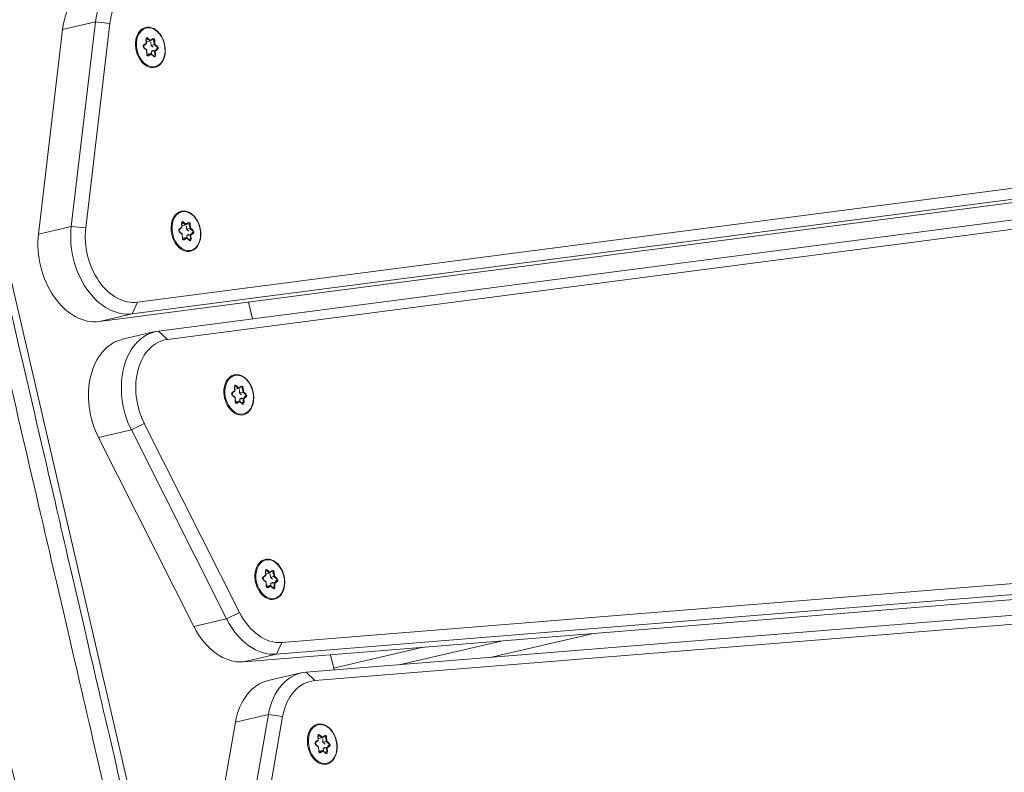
# Model space of a CAD drawing. Extents: x 5477758 to 5478338, y 5918274 to 5918502.
# Tile 99 of 121: x 5477951.916 to 5477952.204, y 5918462.233 to 5918462.454. Entities that reach past the tile are written whole.
import ezdxf

# ---------------------------------------------------------------- set-up
doc = ezdxf.new("R2010")
doc.units = 0
doc.layers.get('0').update_dxf_attribs({"color": 8, "linetype": 'CONTINUOUS', "lineweight": 13})
doc.layers.add('0_PROJEKTOWANE ZABAWKI', color=8, linetype='CONTINUOUS', lineweight=0)

# ---------------------------------------------------------------- blocks, each defined once
blk = doc.blocks.new('zw$CEC1')
for p, q in [((1143.858, -659.137), (1150.334, -593.651)), ((1150.035, -593.848), (1143.559, -659.334)), ((1149.07, -594.262), (1142.594, -659.748)), ((1142.894, -659.975), (1149.37, -594.489)), ((1163.586, -594.826), (1154.288, -657.383)), ((1154.586, -657.193), (1163.885, -594.636)), ((1162.576, -595.32), (1153.278, -657.877)), ((1149.37, -595.479), (1142.894, -660.965)), ((1153.576, -658.111), (1162.875, -595.554)), ((1162.875, -596.544), (1153.576, -659.101)), ((1155.091, -651.982), (1155.091, -648.913)), ((1154.691, -651.604), (1154.691, -654.673)), ((1154.353, -656.569), (1154.353, -653.875)), ((1143.328, -656.569), (1143.832, -656.569)), ((1153.953, -656.566), (1153.953, -656.569)), ((1153.953, -656.569), (1154.409, -656.569)), ((1154.288, -657.383), (1154.586, -657.193)), ((1156.395, -657.249), (1156.271, -657.227)), ((1156.483, -657.184), (1156.395, -657.249)), ((1156.399, -657.271), (1156.494, -657.202)), ((1156.494, -657.202), (1156.494, -657.206)), ((1156.544, -657.211), (1156.582, -657.303)), ((1156.544, -657.214), (1156.544, -657.211)), ((1156.594, -657.284), (1156.559, -657.197)), ((1135.339, -657.537), (1135.215, -657.515)), ((1135.427, -657.472), (1135.339, -657.537)), ((1135.343, -657.559), (1135.438, -657.49)), ((1135.438, -657.49), (1135.438, -657.494)), ((1135.488, -657.499), (1135.525, -657.591)), ((1135.488, -657.503), (1135.488, -657.499)), ((1135.537, -657.572), (1135.502, -657.485)), ((1145.714, -657.419), (1145.626, -657.484)), ((1145.637, -657.501), (1145.731, -657.432)), ((1145.637, -657.505), (1145.637, -657.501)), ((1145.679, -657.333), (1145.714, -657.419)), ((1145.73, -657.43), (1145.693, -657.338)), ((1145.73, -657.314), (1145.861, -657.337)), ((1145.73, -657.317), (1145.73, -657.314)), ((1145.731, -657.432), (1145.731, -657.528)), ((1145.857, -657.315), (1145.733, -657.293)), ((1145.768, -657.416), (1145.861, -657.433)), ((1145.945, -657.25), (1145.857, -657.315)), ((1145.861, -657.337), (1145.956, -657.268)), ((1145.861, -657.337), (1145.861, -657.433)), ((1145.861, -657.433), (1145.928, -657.384)), ((1145.956, -657.268), (1145.956, -657.272)), ((1146.006, -657.277), (1146.043, -657.369)), ((1146.006, -657.28), (1146.006, -657.277)), ((1146.017, -657.399), (1146.043, -657.465)), ((1146.056, -657.35), (1146.021, -657.263)), ((1146.043, -657.369), (1146.175, -657.392)), ((1146.043, -657.369), (1146.043, -657.465)), ((1146.043, -657.465), (1146.117, -657.478)), ((1146.179, -657.371), (1146.056, -657.35)), ((1146.095, -657.497), (1146.133, -657.589)), ((1146.095, -657.497), (1146.095, -657.589)), ((1146.191, -657.423), (1146.098, -657.491)), ((1146.112, -657.489), (1146.2, -657.424)), ((1146.147, -657.575), (1146.112, -657.489)), ((1146.175, -657.392), (1146.175, -657.396)), ((1156.252, -657.353), (1156.164, -657.417)), ((1156.175, -657.435), (1156.269, -657.366)), ((1156.175, -657.439), (1156.175, -657.435)), ((1156.186, -657.47), (1156.309, -657.492)), ((1156.317, -657.489), (1156.188, -657.466)), ((1156.217, -657.267), (1156.252, -657.353)), ((1156.269, -657.363), (1156.231, -657.271)), ((1156.249, -657.477), (1156.269, -657.462)), ((1156.268, -657.248), (1156.399, -657.271)), ((1156.268, -657.251), (1156.268, -657.248)), ((1156.269, -657.366), (1156.269, -657.462)), ((1156.306, -657.35), (1156.399, -657.366)), ((1156.309, -657.492), (1156.344, -657.578)), ((1156.358, -657.583), (1156.32, -657.491)), ((1156.399, -657.271), (1156.399, -657.366)), ((1156.399, -657.366), (1156.466, -657.318)), ((1156.504, -657.522), (1156.411, -657.59)), ((1156.634, -657.545), (1156.504, -657.522)), ((1156.555, -657.333), (1156.582, -657.399)), ((1156.582, -657.303), (1156.713, -657.326)), ((1156.582, -657.303), (1156.582, -657.399)), ((1156.582, -657.399), (1156.655, -657.411)), ((1156.717, -657.305), (1156.594, -657.284)), ((1156.633, -657.431), (1156.671, -657.523)), ((1156.633, -657.431), (1156.633, -657.523)), ((1156.729, -657.357), (1156.636, -657.425)), ((1156.65, -657.423), (1156.738, -657.358)), ((1156.685, -657.509), (1156.65, -657.423)), ((1156.671, -657.523), (1156.671, -657.526)), ((1156.713, -657.326), (1156.713, -657.33)), ((1135.196, -657.641), (1135.108, -657.706)), ((1135.119, -657.724), (1135.213, -657.655)), ((1135.119, -657.727), (1135.119, -657.724)), ((1135.129, -657.759), (1135.253, -657.78)), ((1135.261, -657.777), (1135.132, -657.754)), ((1135.161, -657.555), (1135.196, -657.641)), ((1135.212, -657.652), (1135.175, -657.56)), ((1135.192, -657.765), (1135.213, -657.75)), ((1135.212, -657.536), (1135.343, -657.559)), ((1135.212, -657.539), (1135.212, -657.536)), ((1135.213, -657.655), (1135.213, -657.75)), ((1135.25, -657.638), (1135.343, -657.655)), ((1135.253, -657.78), (1135.288, -657.867)), ((1135.302, -657.872), (1135.264, -657.78)), ((1135.343, -657.559), (1135.343, -657.655)), ((1135.343, -657.655), (1135.41, -657.606)), ((1135.448, -657.81), (1135.354, -657.878)), ((1135.577, -657.833), (1135.448, -657.81)), ((1135.499, -657.621), (1135.525, -657.687)), ((1135.525, -657.591), (1135.657, -657.614)), ((1135.525, -657.591), (1135.525, -657.687)), ((1135.525, -657.687), (1135.599, -657.7)), ((1135.661, -657.594), (1135.537, -657.572)), ((1135.577, -657.719), (1135.614, -657.811)), ((1135.577, -657.719), (1135.577, -657.811)), ((1135.673, -657.645), (1135.58, -657.713)), ((1135.594, -657.711), (1135.682, -657.647)), ((1135.629, -657.797), (1135.594, -657.711)), ((1135.614, -657.811), (1135.614, -657.815)), ((1135.657, -657.614), (1135.657, -657.618)), ((1140.654, -657.758), (1140.689, -657.845)), ((1140.705, -657.855), (1140.668, -657.763)), ((1140.704, -657.739), (1140.836, -657.763)), ((1140.704, -657.743), (1140.704, -657.739)), ((1140.831, -657.74), (1140.708, -657.719)), ((1140.919, -657.676), (1140.831, -657.74)), ((1140.836, -657.763), (1140.93, -657.694)), ((1140.836, -657.763), (1140.836, -657.858)), ((1140.836, -657.858), (1140.903, -657.809)), ((1140.93, -657.694), (1140.93, -657.697)), ((1140.98, -657.703), (1141.018, -657.795)), ((1140.98, -657.706), (1140.98, -657.703)), ((1141.03, -657.775), (1140.995, -657.689)), ((1141.018, -657.795), (1141.149, -657.818)), ((1141.018, -657.795), (1141.018, -657.89)), ((1141.153, -657.797), (1141.03, -657.775)), ((1145.647, -657.536), (1145.771, -657.558)), ((1145.779, -657.555), (1145.65, -657.532)), ((1145.711, -657.543), (1145.731, -657.528)), ((1145.771, -657.558), (1145.806, -657.645)), ((1145.82, -657.65), (1145.782, -657.558)), ((1145.966, -657.588), (1145.873, -657.656)), ((1145.881, -657.658), (1145.97, -657.593)), ((1146.095, -657.611), (1145.966, -657.588)), ((1145.97, -657.593), (1146.093, -657.615)), ((1146.133, -657.589), (1146.133, -657.592)), ((1151.193, -657.758), (1151.105, -657.822)), ((1151.116, -657.84), (1151.21, -657.771)), ((1151.158, -657.672), (1151.193, -657.758)), ((1151.21, -657.769), (1151.172, -657.677)), ((1151.209, -657.653), (1151.34, -657.676)), ((1151.209, -657.656), (1151.209, -657.653)), ((1151.21, -657.771), (1151.21, -657.867)), ((1151.336, -657.654), (1151.212, -657.632)), ((1151.247, -657.755), (1151.34, -657.771)), ((1151.424, -657.589), (1151.336, -657.654)), ((1151.34, -657.676), (1151.435, -657.607)), ((1151.34, -657.676), (1151.34, -657.771)), ((1151.34, -657.771), (1151.407, -657.723)), ((1151.435, -657.607), (1151.435, -657.611)), ((1151.485, -657.616), (1151.523, -657.708)), ((1151.485, -657.619), (1151.485, -657.616)), ((1151.496, -657.738), (1151.523, -657.804)), ((1151.535, -657.689), (1151.5, -657.602)), ((1151.523, -657.708), (1151.654, -657.731)), ((1151.523, -657.708), (1151.523, -657.804)), ((1151.523, -657.804), (1151.596, -657.816)), ((1151.658, -657.71), (1151.535, -657.689)), ((1151.67, -657.762), (1151.577, -657.83)), ((1151.591, -657.828), (1151.679, -657.763)), ((1151.654, -657.731), (1151.654, -657.735)), ((1154.277, -658.521), (1154.277, -657.531)), ((1156.419, -657.592), (1156.508, -657.527)), ((1156.508, -657.527), (1156.631, -657.549)), ((1135.363, -657.88), (1135.452, -657.815)), ((1135.452, -657.815), (1135.575, -657.837)), ((1140.689, -657.845), (1140.6, -657.909)), ((1140.611, -657.927), (1140.705, -657.858)), ((1140.611, -657.931), (1140.611, -657.927)), ((1140.622, -657.962), (1140.745, -657.984)), ((1140.754, -657.981), (1140.624, -657.958)), ((1140.685, -657.969), (1140.705, -657.954)), ((1140.705, -657.858), (1140.705, -657.954)), ((1140.742, -657.842), (1140.836, -657.858)), ((1140.745, -657.984), (1140.78, -658.07)), ((1140.794, -658.075), (1140.757, -657.983)), ((1140.94, -658.014), (1140.847, -658.082)), ((1140.856, -658.084), (1140.944, -658.019)), ((1141.07, -658.036), (1140.941, -658.014)), ((1140.944, -658.019), (1141.067, -658.041)), ((1140.991, -657.825), (1141.018, -657.89)), ((1141.018, -657.89), (1141.091, -657.903)), ((1141.07, -657.922), (1141.107, -658.015)), ((1141.07, -657.922), (1141.07, -658.015)), ((1141.166, -657.849), (1141.073, -657.917)), ((1141.086, -657.915), (1141.175, -657.85)), ((1141.121, -658.001), (1141.086, -657.915)), ((1141.107, -658.015), (1141.107, -658.018)), ((1141.149, -657.818), (1141.149, -657.822)), ((1151.116, -657.844), (1151.116, -657.84)), ((1151.127, -657.875), (1151.25, -657.897)), ((1151.258, -657.894), (1151.129, -657.871)), ((1151.19, -657.882), (1151.21, -657.867)), ((1151.25, -657.897), (1151.285, -657.984)), ((1151.299, -657.988), (1151.261, -657.896)), ((1151.445, -657.927), (1151.352, -657.995)), ((1151.36, -657.997), (1151.449, -657.932)), ((1151.575, -657.95), (1151.445, -657.927)), ((1151.449, -657.932), (1151.572, -657.954)), ((1151.574, -657.836), (1151.612, -657.928)), ((1151.574, -657.836), (1151.574, -657.928)), ((1151.626, -657.914), (1151.591, -657.828)), ((1151.612, -657.928), (1151.612, -657.931)), ((1153.278, -657.877), (1153.576, -658.111)), ((1153.576, -659.101), (1153.576, -658.111)), ((1155.401, -658.349), (1155.247, -658.743)), ((1160.871, -660.673), (1155.401, -658.349)), ((1134.441, -658.687), (1134.305, -659.088)), ((1140.127, -660.735), (1134.441, -658.687)), ((1152.141, -658.888), (1146.107, -660.357)), ((1152.141, -658.888), (1152.238, -659.301)), ((1155.247, -658.743), (1160.716, -661.067)), ((1155.247, -659.733), (1155.247, -658.743)), ((1134.305, -659.088), (1139.991, -661.137)), ((1134.305, -660.078), (1134.305, -659.088)), ((1143.559, -659.334), (1143.858, -659.137)), ((1143.554, -659.433), (1143.554, -660.422)), ((1146.205, -660.77), (1152.238, -659.301)), ((1152.238, -659.301), (1152.238, -660.291)), ((1142.594, -659.748), (1142.894, -659.975)), ((1160.716, -662.057), (1155.247, -659.733)), ((1139.991, -662.126), (1134.305, -660.078)), ((1142.894, -660.965), (1142.894, -659.975)), ((1146.107, -660.357), (1146.205, -660.77)), ((1152.238, -660.291), (1146.205, -661.76)), ((1140.127, -660.735), (1139.991, -661.137)), ((1146.205, -661.76), (1146.205, -660.77)), ((1139.991, -661.137), (1139.991, -662.126)), ((1179.728, -663.216), (1065.128, -663.216))]:
    blk.add_line(p, q)
for centre in [(1145.913, -657.454), (1156.451, -657.388), (1135.395, -657.676), (1140.887, -657.88), (1151.392, -657.793)]:
    blk.add_ellipse(centre, major_axis=(0.58, 0), ratio=0.707107)
for centre, major_axis, ratio, start_param, end_param in [((1156.277, -657.319), (-1.7, 0), 0.707107, 6.178466, 7.31293), ((1156.261, -657.258), (-0.045, 0), 0.707107, 4.467995, 6.56239), ((1156.271, -657.237), (0.0026, 0.0148), 0.171098, 0.800479, 2.371275), ((1156.451, -657.402), (0.25, 0), 0.707107, 1.142416, 1.510388), ((1156.515, -657.206), (0.045, 0), 0.707107, 0.279204, 2.3736), ((1156.483, -657.195), (-0.0089, 0.0121), 0.508626, 3.748748, 5.319544), ((1156.515, -657.217), (0.03, 0), 0.707107, 0.279204, 2.3736), ((1156.559, -657.208), (-0.0139, -0.0056), 0.679724, 4.443473, 6.01427), ((1135.204, -657.546), (-0.045, 0), 0.707107, 4.467995, 6.56239), ((1135.215, -657.526), (0.0026, 0.0148), 0.171098, 0.800479, 2.371275), ((1135.395, -657.69), (0.25, 0), 0.707107, 1.142416, 1.510388), ((1135.459, -657.494), (0.045, 0), 0.707107, 0.279204, 2.3736), ((1135.427, -657.483), (-0.0089, 0.0121), 0.508626, 3.748748, 5.319544), ((1135.459, -657.505), (0.03, 0), 0.707107, 0.279204, 2.3736), ((1135.502, -657.496), (-0.0139, -0.0056), 0.679724, 4.443473, 6.01427), ((1145.913, -657.468), (-0.6, 0), 0.707107, 0, 3.141593), ((1145.658, -657.506), (-0.045, 0), 0.707107, 5.515192, 7.609587), ((1145.626, -657.494), (-0.0089, 0.0121), 0.508626, 3.748748, 5.319544), ((1145.658, -657.516), (-0.03, 0), 0.707107, 5.515192, 6.283185), ((1145.913, -657.468), (-0.25, 0), 0.707107, 0.095219, 0.407877), ((1145.723, -657.324), (-0.045, 0), 0.707107, 4.467995, 6.56239), ((1145.679, -657.343), (0.0139, 0.0056), 0.679724, 0, 1.301881), ((1145.723, -657.334), (-0.03, 0), 0.707107, 4.467995, 6.283185), ((1145.913, -657.468), (0.25, 0), 0.707107, 2.189614, 2.547433), ((1145.714, -657.43), (0.0166, -0.0047), 0.601017, 0.16912, 1.739916), ((1145.733, -657.304), (0.0026, 0.0148), 0.171098, 0.800479, 2.371275), ((1145.857, -657.325), (0.0037, -0.0158), 0.19164, 0.688736, 2.259533), ((1145.913, -657.468), (0.25, 0), 0.707107, 1.142416, 1.510388), ((1145.977, -657.272), (0.045, 0), 0.707107, 0.279204, 2.3736), ((1145.945, -657.261), (-0.0089, 0.0121), 0.508626, 3.748748, 5.319544), ((1145.977, -657.283), (0.03, 0), 0.707107, 0.279204, 2.3736), ((1146.021, -657.274), (-0.0139, -0.0056), 0.679724, 4.443473, 6.01427), ((1146.056, -657.36), (-0.0104, -0.0129), 0.462667, 4.192773, 5.763569), ((1146.112, -657.5), (-0.0166, 0.0047), 0.601017, 4.881509, 6.452305), ((1145.913, -657.468), (0.25, 0), 0.707107, 0.130169, 0.46319), ((1146.179, -657.382), (0.0026, 0.0148), 0.171098, 0.800479, 2.371275), ((1146.168, -657.413), (0.03, 0), 0.707107, 0, 1.326402), ((1146.168, -657.402), (0.045, 0), 0.707107, 5.515192, 7.609587), ((1146.2, -657.435), (-0.0089, 0.0121), 0.508626, 5.319544, 6.283185), ((1156.277, -657.531), (-2, 0), 0.707107, 6.178466, 7.31293), ((1156.451, -657.402), (-0.6, 0), 0.707107, 0, 3.141593), ((1156.196, -657.44), (-0.045, 0), 0.707107, 5.515192, 7.609587), ((1156.164, -657.428), (-0.0089, 0.0121), 0.508626, 3.748748, 5.319544), ((1156.196, -657.45), (-0.03, 0), 0.707107, 5.515192, 6.283185), ((1156.186, -657.481), (0.0026, 0.0148), 0.171098, 0, 0.800479), ((1156.451, -657.402), (-0.25, 0), 0.707107, 0.095219, 0.407877), ((1156.217, -657.277), (0.0139, 0.0056), 0.679724, 0, 1.301881), ((1156.261, -657.268), (-0.03, 0), 0.707107, 4.467995, 6.283185), ((1156.451, -657.402), (0.25, 0), 0.707107, 2.189614, 2.547433), ((1156.252, -657.363), (0.0166, -0.0047), 0.601017, 0.16912, 1.739916), ((1156.309, -657.503), (-0.0104, -0.0129), 0.462667, 2.890892, 4.192773), ((1156.395, -657.259), (0.0037, -0.0158), 0.19164, 0.688736, 2.259533), ((1156.508, -657.538), (0.0037, -0.0158), 0.19164, 2.259533, 3.223174), ((1156.594, -657.294), (-0.0104, -0.0129), 0.462667, 4.192773, 5.763569), ((1156.451, -657.402), (-0.25, 0), 0.707107, 2.244927, 2.557585), ((1156.642, -657.518), (0.045, 0), 0.707107, 4.467995, 6.56239), ((1156.65, -657.434), (-0.0166, 0.0047), 0.601017, 4.881509, 6.452305), ((1156.685, -657.52), (-0.0139, -0.0056), 0.679724, 4.443473, 6.01427), ((1156.642, -657.529), (0.03, 0), 0.707107, 0, 0.279204), ((1156.451, -657.402), (0.25, 0), 0.707107, 0.130169, 0.46319), ((1156.717, -657.316), (0.0026, 0.0148), 0.171098, 0.800479, 2.371275), ((1156.706, -657.347), (0.03, 0), 0.707107, 0, 1.326402), ((1156.706, -657.336), (0.045, 0), 0.707107, 5.515192, 7.609587), ((1156.738, -657.369), (-0.0089, 0.0121), 0.508626, 5.319544, 6.283185), ((1135.213, -657.828), (-2, 0), 0.707107, 6.248279, 7.382743), ((1135.213, -657.616), (-1.7, 0), 0.707107, 6.248279, 7.382743), ((1135.395, -657.69), (-0.6, 0), 0.707107, 0, 3.141593), ((1135.14, -657.728), (-0.045, 0), 0.707107, 5.515192, 7.609587), ((1135.108, -657.716), (-0.0089, 0.0121), 0.508626, 3.748748, 5.319544), ((1135.14, -657.738), (-0.03, 0), 0.707107, 5.515192, 6.283185), ((1135.129, -657.769), (0.0026, 0.0148), 0.171098, 0, 0.800479), ((1135.395, -657.69), (-0.25, 0), 0.707107, 0.095219, 0.407877), ((1135.161, -657.565), (0.0139, 0.0056), 0.679724, 0, 1.301881), ((1135.204, -657.556), (-0.03, 0), 0.707107, 4.467995, 6.283185), ((1135.395, -657.69), (0.25, 0), 0.707107, 2.189614, 2.547433), ((1135.196, -657.652), (0.0166, -0.0047), 0.601017, 0.16912, 1.739916), ((1135.253, -657.791), (-0.0104, -0.0129), 0.462667, 2.890892, 4.192773), ((1135.339, -657.547), (0.0037, -0.0158), 0.19164, 0.688736, 2.259533), ((1135.452, -657.826), (0.0037, -0.0158), 0.19164, 2.259533, 3.223174), ((1135.537, -657.582), (-0.0104, -0.0129), 0.462667, 4.192773, 5.763569), ((1135.395, -657.69), (-0.25, 0), 0.707107, 2.244927, 2.557585), ((1135.586, -657.806), (0.045, 0), 0.707107, 4.467995, 6.56239), ((1135.594, -657.722), (-0.0166, 0.0047), 0.601017, 4.881509, 6.452305), ((1135.629, -657.808), (-0.0139, -0.0056), 0.679724, 4.443473, 6.01427), ((1135.586, -657.817), (0.03, 0), 0.707107, 0, 0.279204), ((1135.395, -657.69), (0.25, 0), 0.707107, 0.130169, 0.46319), ((1135.661, -657.604), (0.0026, 0.0148), 0.171098, 0.800479, 2.371275), ((1135.65, -657.635), (0.03, 0), 0.707107, 0, 1.326402), ((1135.65, -657.624), (0.045, 0), 0.707107, 5.515192, 7.609587), ((1135.682, -657.657), (-0.0089, 0.0121), 0.508626, 5.319544, 6.283185), ((1140.697, -657.749), (-0.045, 0), 0.707107, 4.467995, 6.56239), ((1140.654, -657.769), (0.0139, 0.0056), 0.679724, 0, 1.301881), ((1140.697, -657.76), (-0.03, 0), 0.707107, 4.467995, 6.283185), ((1140.887, -657.894), (0.25, 0), 0.707107, 2.189614, 2.547433), ((1140.708, -657.729), (0.0026, 0.0148), 0.171098, 0.800479, 2.371275), ((1140.831, -657.751), (0.0037, -0.0158), 0.19164, 0.688736, 2.259533), ((1140.887, -657.894), (0.25, 0), 0.707107, 1.142416, 1.510388), ((1140.952, -657.698), (0.045, 0), 0.707107, 0.279204, 2.3736), ((1140.919, -657.686), (-0.0089, 0.0121), 0.508626, 3.748748, 5.319544), ((1140.952, -657.708), (0.03, 0), 0.707107, 0.279204, 2.3736), ((1140.995, -657.7), (-0.0139, -0.0056), 0.679724, 4.443473, 6.01427), ((1141.03, -657.786), (-0.0104, -0.0129), 0.462667, 4.192773, 5.763569), ((1141.153, -657.808), (0.0026, 0.0148), 0.171098, 0.800479, 2.371275), ((1141.142, -657.828), (0.045, 0), 0.707107, 5.515192, 7.609587), ((1145.647, -657.547), (0.0026, 0.0148), 0.171098, 0, 0.800479), ((1145.771, -657.569), (-0.0104, -0.0129), 0.462667, 2.890892, 4.192773), ((1145.806, -657.655), (0.0139, 0.0056), 0.679724, 0, 1.301881), ((1145.849, -657.636), (-0.045, 0), 0.707107, 0.279204, 2.3736), ((1145.913, -657.468), (-0.25, 0), 0.707107, 1.152569, 1.475438), ((1145.881, -657.669), (-0.0089, 0.0121), 0.508626, 5.319544, 6.283185), ((1145.97, -657.604), (0.0037, -0.0158), 0.19164, 2.259533, 3.223174), ((1145.913, -657.468), (-0.25, 0), 0.707107, 2.244927, 2.557585), ((1146.104, -657.584), (0.045, 0), 0.707107, 4.467995, 6.56239), ((1146.093, -657.626), (0.0026, 0.0148), 0.171098, 0, 0.800479), ((1146.147, -657.586), (-0.0139, -0.0056), 0.679724, 4.443473, 6.01427), ((1146.104, -657.595), (0.03, 0), 0.707107, 0, 0.279204), ((1151.392, -657.807), (-0.6, 0), 0.707107, 0, 3.141593), ((1151.202, -657.663), (-0.045, 0), 0.707107, 4.467995, 6.56239), ((1151.158, -657.682), (0.0139, 0.0056), 0.679724, 0, 1.301881), ((1151.202, -657.673), (-0.03, 0), 0.707107, 4.467995, 6.283185), ((1151.392, -657.807), (0.25, 0), 0.707107, 2.189614, 2.547433), ((1151.193, -657.768), (0.0166, -0.0047), 0.601017, 0.16912, 1.739916), ((1151.212, -657.642), (0.0026, 0.0148), 0.171098, 0.800479, 2.371275), ((1151.336, -657.664), (0.0037, -0.0158), 0.19164, 0.688736, 2.259533), ((1151.392, -657.807), (0.25, 0), 0.707107, 1.142416, 1.510388), ((1151.456, -657.611), (0.045, 0), 0.707107, 0.279204, 2.3736), ((1151.424, -657.6), (-0.0089, 0.0121), 0.508626, 3.748748, 5.319544), ((1151.456, -657.622), (0.03, 0), 0.707107, 0.279204, 2.3736), ((1151.5, -657.613), (-0.0139, -0.0056), 0.679724, 4.443473, 6.01427), ((1151.535, -657.699), (-0.0104, -0.0129), 0.462667, 4.192773, 5.763569), ((1151.392, -657.807), (0.25, 0), 0.707107, 0.130169, 0.46319), ((1151.658, -657.721), (0.0026, 0.0148), 0.171098, 0.800479, 2.371275), ((1151.647, -657.752), (0.03, 0), 0.707107, 0, 1.326402), ((1151.647, -657.741), (0.045, 0), 0.707107, 5.515192, 7.609587), ((1151.679, -657.774), (-0.0089, 0.0121), 0.508626, 5.319544, 6.283185), ((1156.344, -657.589), (0.0139, 0.0056), 0.679724, 0, 1.301881), ((1156.387, -657.57), (-0.045, 0), 0.707107, 0.279204, 2.3736), ((1156.451, -657.402), (-0.25, 0), 0.707107, 1.152569, 1.475438), ((1156.419, -657.602), (-0.0089, 0.0121), 0.508626, 5.319544, 6.283185), ((1156.631, -657.56), (0.0026, 0.0148), 0.171098, 0, 0.800479), ((1135.288, -657.877), (0.0139, 0.0056), 0.679724, 0, 1.301881), ((1135.331, -657.858), (-0.045, 0), 0.707107, 0.279204, 2.3736), ((1135.395, -657.69), (-0.25, 0), 0.707107, 1.152569, 1.475438), ((1135.363, -657.891), (-0.0089, 0.0121), 0.508626, 5.319544, 6.283185), ((1135.575, -657.848), (0.0026, 0.0148), 0.171098, 0, 0.800479), ((1140.887, -657.894), (-0.6, 0), 0.707107, 0, 3.141593), ((1140.633, -657.931), (-0.045, 0), 0.707107, 5.515192, 7.609587), ((1140.6, -657.92), (-0.0089, 0.0121), 0.508626, 3.748748, 5.319544), ((1140.633, -657.942), (-0.03, 0), 0.707107, 5.515192, 6.283185), ((1140.622, -657.973), (0.0026, 0.0148), 0.171098, 0, 0.800479), ((1140.887, -657.894), (-0.25, 0), 0.707107, 0.095219, 0.407877), ((1140.689, -657.855), (0.0166, -0.0047), 0.601017, 0.16912, 1.739916), ((1140.745, -657.994), (-0.0104, -0.0129), 0.462667, 2.890892, 4.192773), ((1140.78, -658.081), (0.0139, 0.0056), 0.679724, 0, 1.301881), ((1140.823, -658.061), (-0.045, 0), 0.707107, 0.279204, 2.3736), ((1140.887, -657.894), (-0.25, 0), 0.707107, 1.152569, 1.475438), ((1140.856, -658.094), (-0.0089, 0.0121), 0.508626, 5.319544, 6.283185), ((1140.944, -658.03), (0.0037, -0.0158), 0.19164, 2.259533, 3.223174), ((1140.887, -657.894), (-0.25, 0), 0.707107, 2.244927, 2.557585), ((1141.078, -658.01), (0.045, 0), 0.707107, 4.467995, 6.56239), ((1141.067, -658.051), (0.0026, 0.0148), 0.171098, 0, 0.800479), ((1141.086, -657.925), (-0.0166, 0.0047), 0.601017, 4.881509, 6.452305), ((1141.121, -658.012), (-0.0139, -0.0056), 0.679724, 4.443473, 6.01427), ((1141.078, -658.02), (0.03, 0), 0.707107, 0, 0.279204), ((1140.887, -657.894), (0.25, 0), 0.707107, 0.130169, 0.46319), ((1141.142, -657.839), (0.03, 0), 0.707107, 0, 1.326402), ((1141.175, -657.861), (-0.0089, 0.0121), 0.508626, 5.319544, 6.283185), ((1151.137, -657.845), (-0.045, 0), 0.707107, 5.515192, 7.609587), ((1151.105, -657.833), (-0.0089, 0.0121), 0.508626, 3.748748, 5.319544), ((1151.137, -657.855), (-0.03, 0), 0.707107, 5.515192, 6.283185), ((1151.127, -657.886), (0.0026, 0.0148), 0.171098, 0, 0.800479), ((1151.392, -657.807), (-0.25, 0), 0.707107, 0.095219, 0.407877), ((1151.25, -657.908), (-0.0104, -0.0129), 0.462667, 2.890892, 4.192773), ((1151.285, -657.994), (0.0139, 0.0056), 0.679724, 0, 1.301881), ((1151.328, -657.975), (-0.045, 0), 0.707107, 0.279204, 2.3736), ((1151.392, -657.807), (-0.25, 0), 0.707107, 1.152569, 1.475438), ((1151.36, -658.007), (-0.0089, 0.0121), 0.508626, 5.319544, 6.283185), ((1151.449, -657.943), (0.0037, -0.0158), 0.19164, 2.259533, 3.223174), ((1151.392, -657.807), (-0.25, 0), 0.707107, 2.244927, 2.557585), ((1151.583, -657.923), (0.045, 0), 0.707107, 4.467995, 6.56239), ((1151.572, -657.965), (0.0026, 0.0148), 0.171098, 0, 0.800479), ((1151.591, -657.839), (-0.0166, 0.0047), 0.601017, 4.881509, 6.452305), ((1151.626, -657.925), (-0.0139, -0.0056), 0.679724, 4.443473, 6.01427), ((1151.583, -657.934), (0.03, 0), 0.707107, 0, 0.279204), ((1151.587, -657.751), (1.7, 0), 0.707107, 5.044002, 6.178466), ((1151.587, -657.964), (2, 0), 0.707107, 5.044002, 6.178466), ((1156.277, -658.521), (-2, 0), 0.707107, 0, 1.029744), ((1135.213, -658.818), (-2, 0), 0.707107, 0, 1.099557), ((1145.554, -659.22), (-1.7, 0), 0.707107, 6.213372, 8.185594), ((1151.587, -658.953), (2, 0), 0.707107, 5.044002, 6.178466), ((1145.554, -659.433), (-2, 0), 0.707107, 6.213372, 8.185594), ((1140.899, -659.664), (1.7, 0), 0.707107, 4.24115, 6.213372), ((1140.899, -659.876), (2, 0), 0.707107, 4.24115, 6.213372), ((1145.554, -660.422), (-2, 0), 0.707107, 0, 1.902409), ((1140.899, -660.866), (2, 0), 0.707107, 4.24115, 6.213372)]:
    blk.add_ellipse(centre, major_axis=major_axis, ratio=ratio, start_param=start_param, end_param=end_param)
for points, knots in [([(1145.313, -657.468), (1145.313, -657.423), (1145.323, -657.378), (1145.362, -657.291), (1145.391, -657.251), (1145.466, -657.177), (1145.513, -657.144), (1145.617, -657.091), (1145.675, -657.07), (1145.798, -657.043), (1145.862, -657.037), (1145.99, -657.039), (1146.054, -657.048), (1146.175, -657.078), (1146.232, -657.101), (1146.334, -657.158), (1146.378, -657.192), (1146.449, -657.269), (1146.476, -657.312), (1146.506, -657.393), (1146.513, -657.431), (1146.513, -657.468)], [6.038791, 6.038791, 6.038791, 6.038791, 6.34864, 6.34864, 6.66324, 6.66324, 6.984393, 6.984393, 7.307998, 7.307998, 7.63188, 7.63188, 7.955712, 7.955712, 8.279598, 8.279598, 8.603057, 8.603057, 8.923488, 8.923488, 9.180384, 9.180384, 9.180384, 9.180384]), ([(1155.851, -657.402), (1155.851, -657.357), (1155.861, -657.312), (1155.9, -657.225), (1155.929, -657.184), (1156.005, -657.111), (1156.051, -657.078), (1156.155, -657.025), (1156.213, -657.004), (1156.336, -656.977), (1156.4, -656.971), (1156.529, -656.973), (1156.592, -656.981), (1156.713, -657.012), (1156.77, -657.035), (1156.872, -657.092), (1156.916, -657.126), (1156.987, -657.203), (1157.014, -657.246), (1157.044, -657.327), (1157.051, -657.365), (1157.051, -657.402)], [6.038791, 6.038791, 6.038791, 6.038791, 6.34864, 6.34864, 6.66324, 6.66324, 6.984393, 6.984393, 7.307998, 7.307998, 7.63188, 7.63188, 7.955712, 7.955712, 8.279598, 8.279598, 8.603057, 8.603057, 8.923488, 8.923488, 9.180384, 9.180384, 9.180384, 9.180384]), ([(1134.795, -657.69), (1134.795, -657.645), (1134.805, -657.6), (1134.844, -657.513), (1134.873, -657.473), (1134.948, -657.399), (1134.995, -657.366), (1135.099, -657.313), (1135.157, -657.293), (1135.28, -657.266), (1135.344, -657.259), (1135.472, -657.261), (1135.536, -657.27), (1135.657, -657.3), (1135.714, -657.323), (1135.816, -657.38), (1135.86, -657.414), (1135.931, -657.491), (1135.958, -657.534), (1135.988, -657.615), (1135.995, -657.653), (1135.995, -657.69)], [6.038791, 6.038791, 6.038791, 6.038791, 6.34864, 6.34864, 6.66324, 6.66324, 6.984393, 6.984393, 7.307998, 7.307998, 7.63188, 7.63188, 7.955712, 7.955712, 8.279598, 8.279598, 8.603057, 8.603057, 8.923488, 8.923488, 9.180384, 9.180384, 9.180384, 9.180384]), ([(1140.287, -657.894), (1140.287, -657.848), (1140.298, -657.803), (1140.337, -657.717), (1140.366, -657.676), (1140.441, -657.602), (1140.487, -657.57), (1140.591, -657.517), (1140.65, -657.496), (1140.772, -657.469), (1140.837, -657.463), (1140.965, -657.465), (1141.029, -657.473), (1141.15, -657.504), (1141.207, -657.526), (1141.308, -657.583), (1141.352, -657.618), (1141.424, -657.695), (1141.45, -657.738), (1141.481, -657.819), (1141.487, -657.856), (1141.487, -657.894)], [6.038791, 6.038791, 6.038791, 6.038791, 6.34864, 6.34864, 6.66324, 6.66324, 6.984393, 6.984393, 7.307998, 7.307998, 7.63188, 7.63188, 7.955712, 7.955712, 8.279598, 8.279598, 8.603057, 8.603057, 8.923488, 8.923488, 9.180384, 9.180384, 9.180384, 9.180384]), ([(1145.628, -657.516), (1145.628, -657.517), (1145.629, -657.518), (1145.629, -657.52), (1145.63, -657.521), (1145.632, -657.524), (1145.634, -657.525), (1145.637, -657.528), (1145.639, -657.529), (1145.644, -657.531), (1145.647, -657.532), (1145.65, -657.532)], [0.244394, 0.244394, 0.244394, 0.244394, 0.509675, 0.509675, 0.774955, 0.774955, 1.040236, 1.040236, 1.305516, 1.305516, 1.570796, 1.570796, 1.570796, 1.570796]), ([(1145.693, -657.334), (1145.693, -657.335), (1145.693, -657.335), (1145.693, -657.335), (1145.693, -657.335), (1145.693, -657.336), (1145.693, -657.336), (1145.693, -657.336), (1145.693, -657.337), (1145.693, -657.337), (1145.693, -657.337), (1145.693, -657.338)], [0.2443943, 0.2443943, 0.2443943, 0.2443943, 0.3002352, 0.3002352, 0.3560761, 0.3560761, 0.411917, 0.411917, 0.4677579, 0.4677579, 0.5235988, 0.5235988, 0.5235988, 0.5235988]), ([(1146.191, -657.423), (1146.192, -657.422), (1146.193, -657.421), (1146.195, -657.42), (1146.195, -657.419), (1146.196, -657.418), (1146.197, -657.417), (1146.197, -657.416), (1146.198, -657.415), (1146.198, -657.414), (1146.198, -657.413), (1146.198, -657.413)], [2.6179939, 2.6179939, 2.6179939, 2.6179939, 2.7715925, 2.7715925, 2.9251911, 2.9251911, 3.0787897, 3.0787897, 3.2323883, 3.2323883, 3.385987, 3.385987, 3.385987, 3.385987]), ([(1150.792, -657.807), (1150.792, -657.762), (1150.802, -657.717), (1150.841, -657.63), (1150.871, -657.589), (1150.946, -657.516), (1150.992, -657.483), (1151.096, -657.43), (1151.154, -657.409), (1151.277, -657.382), (1151.341, -657.376), (1151.47, -657.378), (1151.533, -657.386), (1151.654, -657.417), (1151.711, -657.44), (1151.813, -657.497), (1151.857, -657.531), (1151.928, -657.608), (1151.955, -657.651), (1151.985, -657.732), (1151.992, -657.77), (1151.992, -657.807)], [6.038791, 6.038791, 6.038791, 6.038791, 6.34864, 6.34864, 6.66324, 6.66324, 6.984393, 6.984393, 7.307998, 7.307998, 7.63188, 7.63188, 7.955712, 7.955712, 8.279598, 8.279598, 8.603057, 8.603057, 8.923488, 8.923488, 9.180384, 9.180384, 9.180384, 9.180384]), ([(1156.166, -657.45), (1156.166, -657.451), (1156.167, -657.452), (1156.167, -657.454), (1156.168, -657.455), (1156.17, -657.458), (1156.172, -657.459), (1156.175, -657.462), (1156.178, -657.463), (1156.182, -657.465), (1156.185, -657.466), (1156.188, -657.466)], [0.244394, 0.244394, 0.244394, 0.244394, 0.509675, 0.509675, 0.774955, 0.774955, 1.040236, 1.040236, 1.305516, 1.305516, 1.570796, 1.570796, 1.570796, 1.570796]), ([(1156.231, -657.268), (1156.231, -657.269), (1156.231, -657.269), (1156.231, -657.269), (1156.231, -657.269), (1156.231, -657.27), (1156.231, -657.27), (1156.231, -657.27), (1156.231, -657.271), (1156.231, -657.271), (1156.231, -657.271), (1156.231, -657.271)], [0.2443943, 0.2443943, 0.2443943, 0.2443943, 0.3002352, 0.3002352, 0.3560761, 0.3560761, 0.411917, 0.411917, 0.4677579, 0.4677579, 0.5235988, 0.5235988, 0.5235988, 0.5235988]), ([(1156.729, -657.357), (1156.73, -657.356), (1156.731, -657.355), (1156.733, -657.354), (1156.733, -657.353), (1156.734, -657.352), (1156.735, -657.351), (1156.735, -657.35), (1156.736, -657.349), (1156.736, -657.348), (1156.736, -657.347), (1156.736, -657.347)], [2.6179939, 2.6179939, 2.6179939, 2.6179939, 2.7715925, 2.7715925, 2.9251911, 2.9251911, 3.0787897, 3.0787897, 3.2323883, 3.2323883, 3.385987, 3.385987, 3.385987, 3.385987]), ([(1135.11, -657.738), (1135.11, -657.739), (1135.11, -657.74), (1135.111, -657.742), (1135.112, -657.744), (1135.114, -657.746), (1135.116, -657.747), (1135.119, -657.75), (1135.121, -657.751), (1135.126, -657.753), (1135.129, -657.754), (1135.132, -657.754)], [0.244394, 0.244394, 0.244394, 0.244394, 0.509675, 0.509675, 0.774955, 0.774955, 1.040236, 1.040236, 1.305516, 1.305516, 1.570796, 1.570796, 1.570796, 1.570796]), ([(1135.174, -657.556), (1135.174, -657.557), (1135.174, -657.557), (1135.174, -657.557), (1135.174, -657.557), (1135.175, -657.558), (1135.175, -657.558), (1135.175, -657.559), (1135.175, -657.559), (1135.175, -657.559), (1135.175, -657.559), (1135.175, -657.56)], [0.2443943, 0.2443943, 0.2443943, 0.2443943, 0.3002352, 0.3002352, 0.3560761, 0.3560761, 0.411917, 0.411917, 0.4677579, 0.4677579, 0.5235988, 0.5235988, 0.5235988, 0.5235988]), ([(1135.673, -657.645), (1135.674, -657.644), (1135.675, -657.644), (1135.677, -657.642), (1135.677, -657.641), (1135.678, -657.64), (1135.679, -657.639), (1135.679, -657.638), (1135.679, -657.637), (1135.68, -657.636), (1135.68, -657.636), (1135.68, -657.635)], [2.6179939, 2.6179939, 2.6179939, 2.6179939, 2.7715925, 2.7715925, 2.9251911, 2.9251911, 3.0787897, 3.0787897, 3.2323883, 3.2323883, 3.385987, 3.385987, 3.385987, 3.385987]), ([(1140.667, -657.76), (1140.667, -657.76), (1140.667, -657.76), (1140.667, -657.761), (1140.667, -657.761), (1140.667, -657.761), (1140.667, -657.762), (1140.667, -657.762), (1140.667, -657.762), (1140.667, -657.763), (1140.667, -657.763), (1140.668, -657.763)], [0.2443943, 0.2443943, 0.2443943, 0.2443943, 0.3002352, 0.3002352, 0.3560761, 0.3560761, 0.411917, 0.411917, 0.4677579, 0.4677579, 0.5235988, 0.5235988, 0.5235988, 0.5235988]), ([(1145.82, -657.65), (1145.82, -657.651), (1145.822, -657.653), (1145.825, -657.657), (1145.827, -657.658), (1145.832, -657.66), (1145.835, -657.661), (1145.84, -657.663), (1145.844, -657.663), (1145.85, -657.663), (1145.853, -657.663), (1145.859, -657.662), (1145.862, -657.662), (1145.867, -657.66), (1145.87, -657.658), (1145.872, -657.657), (1145.872, -657.657), (1145.873, -657.656)], [0.523599, 0.523599, 0.523599, 0.523599, 0.927172, 0.927172, 1.204378, 1.204378, 1.47422, 1.47422, 1.746688, 1.746688, 2.021391, 2.021391, 2.295276, 2.295276, 2.566083, 2.566083, 2.617994, 2.617994, 2.617994, 2.617994]), ([(1146.095, -657.611), (1146.098, -657.611), (1146.102, -657.612), (1146.108, -657.612), (1146.111, -657.611), (1146.117, -657.61), (1146.12, -657.609), (1146.124, -657.607), (1146.126, -657.605), (1146.13, -657.603), (1146.131, -657.601), (1146.133, -657.599), (1146.133, -657.597), (1146.134, -657.596), (1146.134, -657.595), (1146.134, -657.595)], [1.570796, 1.570796, 1.570796, 1.570796, 1.844329, 1.844329, 2.119118, 2.119118, 2.392017, 2.392017, 2.661992, 2.661992, 2.936562, 2.936562, 3.253095, 3.253095, 3.385987, 3.385987, 3.385987, 3.385987]), ([(1151.172, -657.673), (1151.172, -657.674), (1151.172, -657.674), (1151.172, -657.674), (1151.172, -657.674), (1151.172, -657.675), (1151.172, -657.675), (1151.172, -657.675), (1151.172, -657.676), (1151.172, -657.676), (1151.172, -657.676), (1151.172, -657.677)], [0.2443943, 0.2443943, 0.2443943, 0.2443943, 0.3002352, 0.3002352, 0.3560761, 0.3560761, 0.411917, 0.411917, 0.4677579, 0.4677579, 0.5235988, 0.5235988, 0.5235988, 0.5235988]), ([(1151.67, -657.762), (1151.671, -657.761), (1151.672, -657.76), (1151.674, -657.759), (1151.674, -657.758), (1151.675, -657.757), (1151.676, -657.756), (1151.676, -657.755), (1151.677, -657.754), (1151.677, -657.753), (1151.677, -657.752), (1151.677, -657.752)], [2.6179939, 2.6179939, 2.6179939, 2.6179939, 2.7715925, 2.7715925, 2.9251911, 2.9251911, 3.0787897, 3.0787897, 3.2323883, 3.2323883, 3.385987, 3.385987, 3.385987, 3.385987]), ([(1156.358, -657.583), (1156.358, -657.585), (1156.36, -657.587), (1156.364, -657.59), (1156.366, -657.592), (1156.37, -657.594), (1156.373, -657.595), (1156.379, -657.596), (1156.382, -657.597), (1156.388, -657.597), (1156.391, -657.597), (1156.397, -657.596), (1156.4, -657.595), (1156.405, -657.594), (1156.408, -657.592), (1156.41, -657.591), (1156.41, -657.591), (1156.411, -657.59)], [0.523599, 0.523599, 0.523599, 0.523599, 0.927172, 0.927172, 1.204378, 1.204378, 1.47422, 1.47422, 1.746688, 1.746688, 2.021391, 2.021391, 2.295276, 2.295276, 2.566083, 2.566083, 2.617994, 2.617994, 2.617994, 2.617994]), ([(1156.634, -657.545), (1156.637, -657.545), (1156.64, -657.546), (1156.646, -657.545), (1156.649, -657.545), (1156.655, -657.544), (1156.658, -657.543), (1156.662, -657.541), (1156.664, -657.539), (1156.668, -657.537), (1156.669, -657.535), (1156.671, -657.533), (1156.671, -657.531), (1156.672, -657.53), (1156.672, -657.529), (1156.672, -657.529)], [1.570796, 1.570796, 1.570796, 1.570796, 1.844329, 1.844329, 2.119118, 2.119118, 2.392017, 2.392017, 2.661992, 2.661992, 2.936562, 2.936562, 3.253095, 3.253095, 3.385987, 3.385987, 3.385987, 3.385987]), ([(1135.302, -657.872), (1135.302, -657.873), (1135.304, -657.875), (1135.307, -657.879), (1135.309, -657.88), (1135.314, -657.882), (1135.317, -657.883), (1135.322, -657.885), (1135.325, -657.885), (1135.332, -657.885), (1135.335, -657.885), (1135.341, -657.884), (1135.344, -657.884), (1135.349, -657.882), (1135.351, -657.88), (1135.354, -657.879), (1135.354, -657.879), (1135.354, -657.878)], [0.523599, 0.523599, 0.523599, 0.523599, 0.927172, 0.927172, 1.204378, 1.204378, 1.47422, 1.47422, 1.746688, 1.746688, 2.021391, 2.021391, 2.295276, 2.295276, 2.566083, 2.566083, 2.617994, 2.617994, 2.617994, 2.617994]), ([(1135.577, -657.833), (1135.58, -657.833), (1135.584, -657.834), (1135.59, -657.834), (1135.593, -657.833), (1135.599, -657.832), (1135.602, -657.831), (1135.606, -657.829), (1135.608, -657.828), (1135.612, -657.825), (1135.613, -657.823), (1135.615, -657.821), (1135.615, -657.819), (1135.616, -657.818), (1135.616, -657.817), (1135.616, -657.817)], [1.570796, 1.570796, 1.570796, 1.570796, 1.844329, 1.844329, 2.119118, 2.119118, 2.392017, 2.392017, 2.661992, 2.661992, 2.936562, 2.936562, 3.253095, 3.253095, 3.385987, 3.385987, 3.385987, 3.385987]), ([(1140.603, -657.942), (1140.603, -657.943), (1140.603, -657.944), (1140.604, -657.946), (1140.604, -657.947), (1140.607, -657.95), (1140.608, -657.951), (1140.612, -657.953), (1140.614, -657.955), (1140.619, -657.957), (1140.622, -657.957), (1140.624, -657.958)], [0.244394, 0.244394, 0.244394, 0.244394, 0.509675, 0.509675, 0.774955, 0.774955, 1.040236, 1.040236, 1.305516, 1.305516, 1.570796, 1.570796, 1.570796, 1.570796]), ([(1140.794, -658.075), (1140.795, -658.077), (1140.796, -658.079), (1140.8, -658.082), (1140.802, -658.083), (1140.807, -658.086), (1140.809, -658.087), (1140.815, -658.088), (1140.818, -658.089), (1140.824, -658.089), (1140.827, -658.089), (1140.833, -658.088), (1140.836, -658.087), (1140.842, -658.085), (1140.844, -658.084), (1140.846, -658.083), (1140.847, -658.082), (1140.847, -658.082)], [0.523599, 0.523599, 0.523599, 0.523599, 0.927172, 0.927172, 1.204378, 1.204378, 1.47422, 1.47422, 1.746688, 1.746688, 2.021391, 2.021391, 2.295276, 2.295276, 2.566083, 2.566083, 2.617994, 2.617994, 2.617994, 2.617994]), ([(1141.07, -658.036), (1141.073, -658.037), (1141.076, -658.037), (1141.082, -658.037), (1141.085, -658.037), (1141.091, -658.035), (1141.094, -658.035), (1141.099, -658.032), (1141.101, -658.031), (1141.104, -658.028), (1141.105, -658.027), (1141.107, -658.024), (1141.108, -658.023), (1141.108, -658.021), (1141.108, -658.021), (1141.108, -658.02)], [1.570796, 1.570796, 1.570796, 1.570796, 1.844329, 1.844329, 2.119118, 2.119118, 2.392017, 2.392017, 2.661992, 2.661992, 2.936562, 2.936562, 3.253095, 3.253095, 3.385987, 3.385987, 3.385987, 3.385987]), ([(1141.166, -657.849), (1141.167, -657.848), (1141.168, -657.847), (1141.169, -657.846), (1141.17, -657.845), (1141.171, -657.843), (1141.171, -657.843), (1141.172, -657.841), (1141.172, -657.841), (1141.172, -657.84), (1141.172, -657.839), (1141.172, -657.839)], [2.6179939, 2.6179939, 2.6179939, 2.6179939, 2.7715925, 2.7715925, 2.9251911, 2.9251911, 3.0787897, 3.0787897, 3.2323883, 3.2323883, 3.385987, 3.385987, 3.385987, 3.385987]), ([(1151.107, -657.855), (1151.107, -657.856), (1151.108, -657.857), (1151.108, -657.859), (1151.109, -657.86), (1151.111, -657.863), (1151.113, -657.864), (1151.116, -657.867), (1151.119, -657.868), (1151.123, -657.87), (1151.126, -657.871), (1151.129, -657.871)], [0.244394, 0.244394, 0.244394, 0.244394, 0.509675, 0.509675, 0.774955, 0.774955, 1.040236, 1.040236, 1.305516, 1.305516, 1.570796, 1.570796, 1.570796, 1.570796]), ([(1151.299, -657.988), (1151.299, -657.99), (1151.301, -657.992), (1151.305, -657.995), (1151.307, -657.997), (1151.311, -657.999), (1151.314, -658), (1151.32, -658.002), (1151.323, -658.002), (1151.329, -658.002), (1151.332, -658.002), (1151.338, -658.001), (1151.341, -658), (1151.346, -657.999), (1151.349, -657.997), (1151.351, -657.996), (1151.351, -657.996), (1151.352, -657.995)], [0.523599, 0.523599, 0.523599, 0.523599, 0.927172, 0.927172, 1.204378, 1.204378, 1.47422, 1.47422, 1.746688, 1.746688, 2.021391, 2.021391, 2.295276, 2.295276, 2.566083, 2.566083, 2.617994, 2.617994, 2.617994, 2.617994]), ([(1151.575, -657.95), (1151.578, -657.95), (1151.581, -657.951), (1151.587, -657.95), (1151.59, -657.95), (1151.596, -657.949), (1151.599, -657.948), (1151.603, -657.946), (1151.606, -657.944), (1151.609, -657.942), (1151.61, -657.94), (1151.612, -657.938), (1151.612, -657.936), (1151.613, -657.935), (1151.613, -657.934), (1151.613, -657.934)], [1.570796, 1.570796, 1.570796, 1.570796, 1.844329, 1.844329, 2.119118, 2.119118, 2.392017, 2.392017, 2.661992, 2.661992, 2.936562, 2.936562, 3.253095, 3.253095, 3.385987, 3.385987, 3.385987, 3.385987]), ([(1185.928, -663.428), (1185.92, -663.428), (1185.912, -663.428), (1185.718, -663.428), (1185.535, -663.428), (1184.553, -663.428), (1183.711, -663.428), (1181.437, -663.428), (1179.931, -663.428), (1175.708, -663.428), (1172.842, -663.428), (1167.867, -663.428), (1165.775, -663.428), (1161.975, -663.428), (1160.125, -663.428), (1157.094, -663.428), (1155.952, -663.428), (1152.126, -663.428), (1149.918, -663.428), (1144.631, -663.428), (1141.592, -663.428), (1133.362, -663.428), (1129.292, -663.428), (1125.141, -663.428), (1121.09, -663.428), (1116.962, -663.428), (1109.398, -663.428), (1105.404, -663.428), (1097.178, -663.428), (1092.945, -663.428), (1086.247, -663.428), (1084.057, -663.428), (1080.368, -663.428), (1078.913, -663.428), (1076.716, -663.428), (1075.923, -663.428), (1074.514, -663.428), (1073.944, -663.428), (1071.753, -663.428), (1070.083, -663.428), (1066.71, -663.428), (1065.138, -663.428), (1062.035, -663.428), (1060.513, -663.428), (1058.928, -663.428)], [1.481535, 1.481535, 1.481535, 1.481535, 1.518758, 1.518758, 2.379658, 2.379658, 5.597938, 5.597938, 10.538019, 10.538019, 18.696385, 18.696385, 24.527079, 24.527079, 29.575647, 29.575647, 32.535382, 32.535382, 39.355172, 39.355172, 49.134696, 49.134696, 58.493436, 58.493436, 58.493436, 67.627244, 67.627244, 74.794433, 74.794433, 81.961623, 81.961623, 87.411225, 87.411225, 93.164019, 93.164019, 96.599059, 96.599059, 98.916813, 98.916813, 105.38718, 105.38718, 110.834573, 110.834573, 115.773922, 115.773922, 115.773922, 115.773922]), ([(1058.927, -663.92), (1060.523, -663.92), (1062.054, -663.92), (1065.164, -663.92), (1066.734, -663.92), (1070.101, -663.92), (1071.766, -663.92), (1073.946, -663.92), (1074.514, -663.92), (1075.915, -663.92), (1076.705, -663.92), (1078.897, -663.92), (1080.352, -663.92), (1084.045, -663.92), (1086.239, -663.92), (1092.944, -663.92), (1097.179, -663.92), (1105.409, -663.92), (1109.403, -663.92), (1116.968, -663.92), (1121.096, -663.92), (1125.146, -663.92), (1129.296, -663.92), (1133.365, -663.92), (1141.591, -663.92), (1144.628, -663.92), (1149.914, -663.92), (1152.123, -663.92), (1155.951, -663.92), (1157.093, -663.92), (1160.126, -663.92), (1161.976, -663.92), (1165.775, -663.92), (1167.866, -663.92), (1172.838, -663.92), (1175.7, -663.92), (1179.913, -663.92), (1181.414, -663.92), (1183.676, -663.92), (1184.512, -663.92), (1185.486, -663.92), (1185.666, -663.92), (1185.878, -663.92), (1185.905, -663.92), (1185.933, -663.92)], [-115.806845, -115.806845, -115.806845, -115.806845, -110.834573, -110.834573, -105.38718, -105.38718, -98.916813, -98.916813, -96.599059, -96.599059, -93.164019, -93.164019, -87.411225, -87.411225, -81.961623, -81.961623, -74.794433, -74.794433, -67.627244, -67.627244, -58.493436, -58.493436, -58.493436, -49.134696, -49.134696, -39.355172, -39.355172, -32.535382, -32.535382, -29.575647, -29.575647, -24.527079, -24.527079, -18.696385, -18.696385, -10.538019, -10.538019, -5.597938, -5.597938, -2.379658, -2.379658, -1.518758, -1.518758, -1.390315, -1.390315, -1.390315, -1.390315]), ([(1185.933, -666.435), (1184.96, -666.435), (1183.865, -666.435), (1181.31, -666.435), (1179.819, -666.435), (1175.892, -666.435), (1173.383, -666.435), (1168.638, -666.435), (1166.306, -666.435), (1162.268, -666.435), (1160.59, -666.435), (1155.531, -666.435), (1153.392, -666.435), (1145.933, -666.435), (1142.968, -666.435), (1138.957, -666.435), (1136.135, -666.435), (1132.796, -666.435), (1122.514, -666.435), (1116.479, -666.435), (1104.632, -666.435), (1098.821, -666.435), (1090.619, -666.435), (1087.898, -666.435), (1083.133, -666.435), (1081.427, -666.435), (1078.494, -666.435), (1077.267, -666.435), (1075.113, -666.435), (1074.209, -666.435), (1072.179, -666.435), (1071.052, -666.435), (1067.125, -666.435), (1063.755, -666.435), (1058.927, -666.435)], [0.478318, 0.478318, 0.478318, 0.478318, 3.307686, 3.307686, 6.615372, 6.615372, 11.720097, 11.720097, 16.66119, 16.66119, 20.086268, 20.086268, 26.717745, 26.717745, 33.32238, 33.32238, 33.32238, 37.968614, 37.968614, 43.976092, 43.976092, 49.98357, 49.98357, 53.186468, 53.186468, 56.000528, 56.000528, 58.814588, 58.814588, 60.765103, 60.765103, 62.715617, 62.715617, 66.516875, 66.516875, 66.516875, 66.516875]), ([(1058.928, -666.928), (1063.735, -666.928), (1067.098, -666.928), (1071.031, -666.928), (1072.164, -666.928), (1074.207, -666.928), (1075.118, -666.928), (1077.286, -666.928), (1078.517, -666.928), (1081.448, -666.928), (1083.15, -666.928), (1087.906, -666.928), (1090.624, -666.928), (1098.817, -666.928), (1104.626, -666.928), (1116.47, -666.928), (1122.506, -666.928), (1132.791, -666.928), (1136.133, -666.928), (1138.956, -666.928), (1142.971, -666.928), (1145.939, -666.928), (1153.396, -666.928), (1155.532, -666.928), (1160.588, -666.928), (1162.267, -666.928), (1166.306, -666.928), (1168.639, -666.928), (1173.39, -666.928), (1175.904, -666.928), (1179.844, -666.928), (1181.342, -666.928), (1183.883, -666.928), (1184.96, -666.928), (1185.928, -666.928)], [-66.505201, -66.505201, -66.505201, -66.505201, -62.715617, -62.715617, -60.765103, -60.765103, -58.814588, -58.814588, -56.000528, -56.000528, -53.186468, -53.186468, -49.98357, -49.98357, -43.976092, -43.976092, -37.968614, -37.968614, -33.32238, -33.32238, -33.32238, -26.717745, -26.717745, -20.086268, -20.086268, -16.66119, -16.66119, -11.720097, -11.720097, -6.615372, -6.615372, -3.307686, -3.307686, -0.555747, -0.555747, -0.555747, -0.555747])]:
    blk.add_open_spline(points, degree=3, knots=knots)

msp = doc.modelspace()

# ---------------------------------------------------------------- block references
at = {"layer": '0_PROJEKTOWANE ZABAWKI', "xscale": 0.009981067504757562, "yscale": 0.009981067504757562, "zscale": 0.009981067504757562, "rotation": 283.0720937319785}
msp.add_blockref('zw$CEC1', (5477955.78541, 5918474.9692), dxfattribs=at)

doc.saveas('drawing.dxf')
